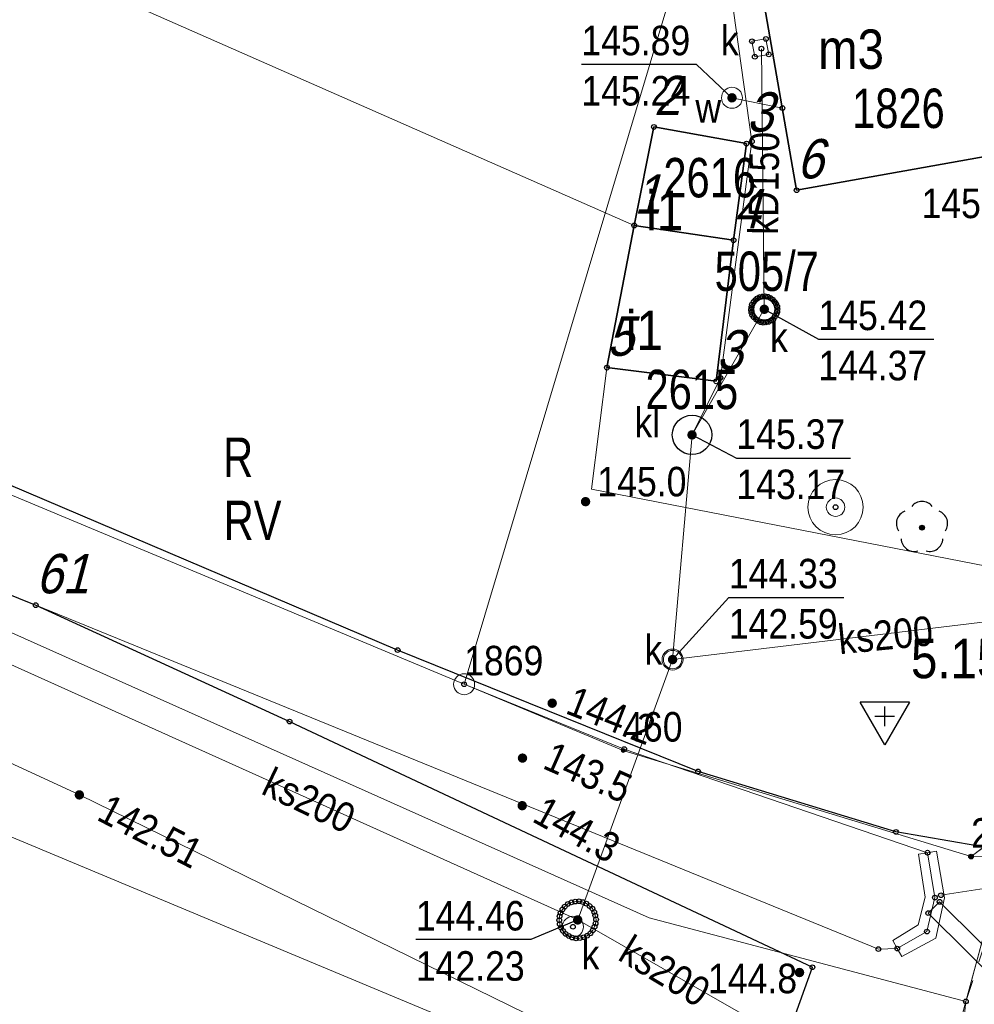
# Model space of a CAD drawing. Header units: metres. Extents: x 5548743 to 5556416, y 5707500 to 5714000.
# Tile 190 of 244: x 5554511 to 5554547, y 5710357 to 5710394. Entities that reach past the tile are written whole.
import ezdxf
from ezdxf.enums import TextEntityAlignment as Align

# ---------------------------------------------------------------- set-up
doc = ezdxf.new("R2010")
doc.units = ezdxf.units.M
for name, pattern in [('1.5_0.75', [2.25, 1.5, -0.75]), ('2.25_0.75', [3, 2.25, -0.75]), ('219-1000', [0])]:
    doc.linetypes.add(name, pattern=pattern)
doc.layers.get('0').update_dxf_attribs({"color": 2, "lineweight": 5})
doc.styles.get("Standard").update_dxf_attribs({"font": 'Working1250', "width": 0.75})
doc.linetypes.add('902-1000', pattern='A,5,0,[1,ksztalty.shx,S=1,R=0,X=0,Y=0],5', length=10)
doc.linetypes.add('otdn_1000', pattern='A,7,0,[21,ksztalty.shx,S=0.7,R=0,X=0,Y=0]', length=7)

# ---------------------------------------------------------------- blocks, each defined once
blk = doc.blocks.new('PUNKTBUD')
at = {"color": 0}
blk.add_circle((0, 0), 0.09, dxfattribs=at)
blk = doc.blocks.new('202')
at = {"color": 0, "linetype": 'Continuous', "lineweight": 0}
blk.add_circle((0, 0), 0.4, dxfattribs=at)
blk = doc.blocks.new('203')
at = {"linetype": 'Continuous', "lineweight": 0}
h = blk.add_hatch(color=0, dxfattribs=at)
edge = h.paths.add_edge_path()
edge.add_arc((0, 0), 0.09, 0, 360)
blk = doc.blocks.new('PW01')
at = {"linetype": 'Continuous', "lineweight": 13}
h = blk.add_hatch(color=0, dxfattribs=at)
edge = h.paths.add_edge_path()
edge.add_arc((0, 0), 0.18, 0, 360)
blk = doc.blocks.new('SUKM')
at = {"color": 0, "linetype": 'Continuous'}
blk.add_circle((0, 0), 0.75, dxfattribs=at)
blk = doc.blocks.new('OP021')
at = {"linetype": 'Continuous', "lineweight": 13}
h = blk.add_hatch(color=0, dxfattribs=at)
edge = h.paths.add_edge_path()
edge.add_arc((0, 0), 0.1, 0, 360)
at = {"color": 0, "linetype": 'Continuous', "lineweight": -3}
for centre, start, end in [((0, 0.5), 38.316, 141.684), ((-0.476, 0.154), 110.388, 213.756), ((0.476, 0.154), 326.244, 69.612), ((-0.294, -0.404), 182.272, 285.64), ((0.294, -0.404), 254.36, 357.728), ((0.294, -0.404), 254.36, 357.728)]:
    blk.add_arc(centre, 0.5, start, end, dxfattribs=at)
blk = doc.blocks.new('US13')
at = {"color": 0, "linetype": 'Continuous', "lineweight": 13}
for radius in [1.05, 0.35]:
    blk.add_circle((0, 0), radius, dxfattribs=at)
blk = doc.blocks.new('US22')
at = {"color": 0, "linetype": 'Continuous', "lineweight": 0}
blk.add_circle((0, 0), 0.4, dxfattribs=at)
blk = doc.blocks.new('US15')
at = {"color": 0, "linetype": 'Continuous', "lineweight": 13}
blk.add_circle((0, 0), 0.35, dxfattribs=at)
blk = doc.blocks.new('PIKIETAW1891')
at = {"color": 0}
blk.add_circle((0, 0), 0.09, dxfattribs=at)
blk = doc.blocks.new('OSSH')
at = {"color": 0}
for p, q in [((0, -1.081), (-0.936, 0.543)), ((0.939, 0.543), (-0.936, 0.543)), ((0.939, 0.543), (0, -1.081)), ((0, -0.375), (0, 0.375)), ((-0.375, 0), (0.375, 0))]:
    blk.add_line(p, q, dxfattribs=at)

msp = doc.modelspace()

# ---------------------------------------------------------------- linework, layer by layer
at = {"layer": '217-kontur klasyfikacyjny', "color": 3, "linetype": 'CONTINUOUS', "lineweight": 18, "flags": 128}
for points in [[(5554534.04, 5710386.57), (5554499.73, 5710401.68)], [(5554533, 5710381.15), (5554534.04, 5710386.57)], [(5554534.61, 5710360.22), (5554480.82, 5710384.27)], [(5554493.49, 5710383.35), (5554527.57, 5710369.11)], [(5554532.42, 5710376.53), (5554533, 5710381.15)], [(5554548.49, 5710373.4), (5554532.42, 5710376.53)], [(5554527.57, 5710369.11), (5554533.62, 5710366.59)], [(5554533.62, 5710366.59), (5554546.86, 5710362.55)], [(5554546.86, 5710362.55), (5554548.49, 5710363.79)], [(5554546.66, 5710357.04), (5554534.61, 5710360.22)], [(5554541.97, 5710339.67), (5554546.66, 5710357.04)]]:
    msp.add_lwpolyline(points, dxfattribs=at)
at = {"layer": '218-kontur użytku gruntowego', "color": 3, "linetype": 'CONTINUOUS', "lineweight": 18, "flags": 128}
for points in [[(5554499.73, 5710401.68), (5554534.04, 5710386.57)], [(5554534.04, 5710386.57), (5554499.73, 5710401.68)], [(5554534.04, 5710386.57), (5554533, 5710381.15)], [(5554533, 5710381.15), (5554534.04, 5710386.57)], [(5554480.82, 5710384.27), (5554534.61, 5710360.22)], [(5554534.61, 5710360.22), (5554480.82, 5710384.27)], [(5554493.49, 5710383.35), (5554527.57, 5710369.11)], [(5554527.57, 5710369.11), (5554493.49, 5710383.35)], [(5554533, 5710381.15), (5554532.42, 5710376.53)], [(5554532.42, 5710376.53), (5554533, 5710381.15)], [(5554532.42, 5710376.53), (5554548.49, 5710373.4)], [(5554548.49, 5710373.4), (5554532.42, 5710376.53)], [(5554527.57, 5710369.11), (5554533.62, 5710366.59)], [(5554533.62, 5710366.59), (5554527.57, 5710369.11)], [(5554533.62, 5710366.59), (5554546.86, 5710362.55)], [(5554546.86, 5710362.55), (5554533.62, 5710366.59)], [(5554548.49, 5710363.79), (5554546.66, 5710357.04)], [(5554546.66, 5710357.04), (5554548.49, 5710363.79)], [(5554546.86, 5710362.55), (5554548.49, 5710363.79)], [(5554548.49, 5710363.79), (5554546.86, 5710362.55)], [(5554534.61, 5710360.22), (5554546.66, 5710357.04)], [(5554546.66, 5710357.04), (5554534.61, 5710360.22)], [(5554546.66, 5710357.04), (5554541.97, 5710339.67)], [(5554541.97, 5710339.67), (5554546.66, 5710357.04)]]:
    msp.add_lwpolyline(points, dxfattribs=at)
at = {"layer": '219-działka ewidencyjna', "color": 7, "linetype": '219-1000', "lineweight": 18, "flags": 128}
for points in [[(5554535.4, 5710395.26), (5554527.57, 5710369.11)], [(5554493.49, 5710383.35), (5554527.57, 5710369.11)], [(5554537.32, 5710352.02), (5554491.62, 5710371.12)], [(5554527.57, 5710369.11), (5554533.62, 5710366.59)], [(5554533.62, 5710366.59), (5554546.86, 5710362.55)], [(5554548.49, 5710363.79), (5554541.97, 5710339.67)], [(5554548.49, 5710363.79), (5554546.86, 5710362.55)]]:
    msp.add_lwpolyline(points, dxfattribs=at)
at = {"layer": '312-budynek ewidencyjny', "color": 7, "linetype": 'CONTINUOUS', "lineweight": 35, "flags": 128}
for points in [[(5554540.22, 5710387.91), (5554538.29, 5710399.01)], [(5554534.04, 5710386.57), (5554534.79, 5710390.32)], [(5554534.79, 5710390.32), (5554538.31, 5710389.69)], [(5554538.31, 5710389.69), (5554537.82, 5710386.01)], [(5554548.24, 5710389.35), (5554540.22, 5710387.91)], [(5554533, 5710381.16), (5554534.04, 5710386.57)], [(5554534.04, 5710386.57), (5554537.82, 5710386.01)], [(5554537.82, 5710386.01), (5554534.04, 5710386.57)], [(5554537.82, 5710386.01), (5554537.16, 5710380.64)], [(5554537.16, 5710380.64), (5554533, 5710381.16)]]:
    msp.add_lwpolyline(points, dxfattribs=at)
at = {"layer": 'chodnik', "color": 7, "linetype": '1.5_0.75', "lineweight": 18, "flags": 128}
msp.add_lwpolyline([(5554532.08, 5710458.09), (5554531.99, 5710455.98), (5554532.25, 5710453.02), (5554532.74, 5710450.32), (5554533.44, 5710447.83), (5554534.68, 5710444.02), (5554534.99, 5710442.97), (5554536.74, 5710437), (5554542.49, 5710419.44), (5554543.85, 5710419.42), (5554545.3, 5710412.25), (5554545.96, 5710408.03), (5554547.16, 5710400.72), (5554548.24, 5710389.35), (5554548.88, 5710388.04), (5554548.49, 5710373.4), (5554548.49, 5710363.79), (5554546.86, 5710362.55), (5554548.47, 5710362.53), (5554549.27, 5710364.04), (5554549.91, 5710384.1), (5554549.03, 5710396.04), (5554548.86, 5710400.12), (5554547.7, 5710407.21), (5554544.82, 5710418.32), (5554537.56, 5710440.95), (5554534.1, 5710451.79), (5554533.79, 5710454.43), (5554533.73, 5710456.95), (5554534.22, 5710459.49), (5554534.96, 5710461.83), (5554535.76, 5710463.83), (5554541.56, 5710472.31), (5554556.37, 5710493.43), (5554560.68, 5710499.75), (5554564.07, 5710505.16), (5554565.93, 5710508.46), (5554566.9, 5710511.15), (5554567.37, 5710514.62), (5554567.26, 5710517.18), (5554566.47, 5710521.33), (5554565.49, 5710527.79), (5554564.19, 5710535.17), (5554562.95, 5710534.86), (5554565.38, 5710516.26), (5554565.73, 5710512.79), (5554554.2, 5710495.49), (5554548.36, 5710486.71), (5554541.04, 5710475.72), (5554533.88, 5710464.98), (5554532.8, 5710460.85)], close=True, dxfattribs=at)
at = {"layer": 'jezdnia', "color": 7, "linetype": '2.25_0.75', "lineweight": 18, "flags": 128}
msp.add_lwpolyline([(5554551.3, 5710418.13), (5554549.98, 5710420.22), (5554548.84, 5710422.52), (5554547.82, 5710425.26), (5554542.83, 5710440.47), (5554539.3, 5710451.3), (5554538.98, 5710452.88), (5554538.81, 5710454.33), (5554538.78, 5710455.82), (5554538.83, 5710457.11), (5554539.02, 5710458.29), (5554539.34, 5710459.33), (5554539.66, 5710460.14), (5554541.17, 5710462.9), (5554552.76, 5710479.69), (5554556.79, 5710485.31), (5554558.14, 5710486.87), (5554558.97, 5710487.29), (5554559.37, 5710487.15), (5554565.63, 5710494.72), (5554565.86, 5710495.64), (5554566.47, 5710496.99), (5554567.87, 5710498.31), (5554569.79, 5710499.44), (5554572.85, 5710500.21), (5554575.38, 5710500.73), (5554574.25, 5710505.45), (5554573.34, 5710505.71), (5554570.77, 5710523.5), (5554568.76, 5710534.51), (5554564.19, 5710535.17), (5554565.49, 5710527.79), (5554566.47, 5710521.33), (5554567.26, 5710517.18), (5554567.37, 5710514.62), (5554566.9, 5710511.15), (5554565.93, 5710508.46), (5554564.07, 5710505.16), (5554560.68, 5710499.75), (5554556.37, 5710493.43), (5554541.56, 5710472.31), (5554535.76, 5710463.83), (5554534.96, 5710461.83), (5554534.22, 5710459.49), (5554533.73, 5710456.95), (5554533.79, 5710454.43), (5554534.1, 5710451.79), (5554537.56, 5710440.95), (5554544.82, 5710418.32), (5554547.7, 5710407.21), (5554548.86, 5710400.12), (5554549.03, 5710396.04), (5554549.91, 5710384.1), (5554549.27, 5710364.04), (5554548.47, 5710362.53), (5554546.66, 5710357.04), (5554545.52, 5710347.27), (5554542.56, 5710337.71), (5554542.69, 5710336.23), (5554533.94, 5710305.94), (5554531.54, 5710294.25), (5554530.7, 5710289.26), (5554530.26, 5710286.71), (5554529.57, 5710282.69), (5554528.95, 5710279.05), (5554532.95, 5710279.32), (5554535.67, 5710286.43), (5554537.54, 5710291.34), (5554539.14, 5710298.49), (5554547.63, 5710334.83), (5554552.61, 5710352.25), (5554552.39, 5710352.3), (5554553.82, 5710353.87), (5554554.69, 5710354.84), (5554555.09, 5710360.54), (5554555.26, 5710365.27), (5554555.16, 5710369.61), (5554554.61, 5710373.21), (5554554.51, 5710375.14), (5554553.36, 5710389.04), (5554553.08, 5710390.19), (5554555.58, 5710397.68), (5554555.95, 5710398.1), (5554556.41, 5710398.2), (5554557.28, 5710397.88), (5554557.96, 5710398.35), (5554560.1, 5710406.11), (5554560.9, 5710407.26), (5554556.85, 5710411.07), (5554555.48, 5710412.59), (5554553.88, 5710414.46), (5554552.49, 5710416.32)], close=True, dxfattribs=at)
at = {"layer": 'ogrodzenie trwałe', "color": 7, "linetype": '902-1000', "lineweight": 25, "flags": 128}
for points in [[(5554548.1, 5710362.78), (5554544, 5710363.49), (5554536.47, 5710365.79), (5554525.04, 5710370.41), (5554500.22, 5710380.98)], [(5554514.53, 5710327.46), (5554492.92, 5710344.54), (5554480.77, 5710354.6), (5554487.96, 5710365.76), (5554490.83, 5710370.96), (5554494.8, 5710378.77), (5554511.27, 5710372.12), (5554520.93, 5710367.69), (5554540.82, 5710358.34)], [(5554514.53, 5710327.46), (5554531.94, 5710345.61), (5554539.06, 5710353.43), (5554540.82, 5710358.34)]]:
    msp.add_lwpolyline(points, dxfattribs=at)
at = {"layer": 'przewód kanalizacyjny', "color": 34, "linetype": 'CONTINUOUS', "lineweight": 18, "flags": 128}
for points in [[(5554445.53, 5710408.04), (5554473.95, 5710386.24), (5554531.89, 5710360.14)], [(5554536.24, 5710378.6), (5554537.32, 5710380.77), (5554538.52, 5710389.77), (5554537.61, 5710396.2)], [(5554538.88, 5710393.3), (5554538.99, 5710383.38), (5554536.24, 5710378.6)], [(5554535.5, 5710370.05), (5554536.24, 5710378.6)], [(5554535.5, 5710370.05), (5554559.2, 5710372.91)], [(5554531.89, 5710360.14), (5554535.5, 5710370.05)], [(5554549.01, 5710361.59), (5554545.71, 5710361.08)], [(5554531.89, 5710360.14), (5554559.16, 5710344.53)]]:
    msp.add_lwpolyline(points, dxfattribs=at)
msp.add_lwpolyline([(5554545.23, 5710360.4), (5554545.66, 5710360.83), (5554553.26, 5710353.28), (5554552.83, 5710352.85)], close=True, dxfattribs=at)
at = {"layer": 'przewód wodociągowy', "color": 5, "linetype": 'CONTINUOUS', "lineweight": 18, "flags": 128}
for points in [[(5554370.94, 5710480.31), (5554361.07, 5710464.81), (5554377.36, 5710453.58), (5554380.44, 5710448.46), (5554400.33, 5710433.86), (5554402.97, 5710431.92), (5554426.32, 5710415.86), (5554434.1, 5710410.58), (5554450.7, 5710399.32), (5554474.04, 5710383.37), (5554476.32, 5710381.81), (5554492.29, 5710374.43), (5554512.93, 5710364.9), (5554538.1, 5710352.57), (5554549.03, 5710347.55), (5554550.18, 5710347.08)], [(5554537.76, 5710391.43), (5554539.68, 5710391.04)]]:
    msp.add_lwpolyline(points, dxfattribs=at)
at = {"layer": 'rzedna-Atr2', "color": 7, "flags": 128}
for points in [[(5554537.76, 5710391.43), (5554536.41, 5710392.7), (5554532.032, 5710392.7)], [(5554538.99, 5710383.38), (5554541.05, 5710382.24), (5554545.436, 5710382.24)], [(5554536.24, 5710378.6), (5554537.93, 5710377.72), (5554542.268, 5710377.72)], [(5554535.5, 5710370.05), (5554537.64, 5710372.41), (5554542.018, 5710372.41)], [(5554531.89, 5710360.14), (5554530.11, 5710359.39), (5554525.732, 5710359.39)]]:
    msp.add_lwpolyline(points, dxfattribs=at)
at = {"layer": 'rów przydrożny (poligon)', "color": 7, "linetype": 'CONTINUOUS', "lineweight": 18, "flags": 128}
msp.add_lwpolyline([(5554493.49, 5710383.35), (5554490.2, 5710384.87), (5554478.49, 5710391.08), (5554467.3, 5710399.58), (5554451.1, 5710413.75), (5554440.35, 5710421.33), (5554432.44, 5710423.61), (5554431.3, 5710422.29), (5554438.67, 5710417.94), (5554459.45, 5710400.21), (5554468.12, 5710393.49), (5554484, 5710383.9), (5554492.43, 5710379.81), (5554494.8, 5710378.77), (5554511.27, 5710372.12), (5554543.33, 5710359.03), (5554544.05, 5710359.05), (5554545.18, 5710359.7), (5554545.48, 5710360.99), (5554545.2, 5710362.7), (5554533.66, 5710366.64), (5554527.57, 5710369.11)], close=True, dxfattribs=at)
at = {"layer": 'studnia kanalizacyjna', "color": 34, "linetype": 'CONTINUOUS', "lineweight": 18, "flags": 128}
for points in [[(5554539.49, 5710383.39), (5554539.48, 5710383.29), (5554539.45, 5710383.19), (5554539.39, 5710383.09), (5554539.33, 5710383.01), (5554539.25, 5710382.95), (5554539.15, 5710382.9), (5554539.05, 5710382.88), (5554538.95, 5710382.87), (5554538.85, 5710382.89), (5554538.75, 5710382.94), (5554538.67, 5710383), (5554538.59, 5710383.08), (5554538.53, 5710383.16), (5554538.5, 5710383.26), (5554538.49, 5710383.36), (5554538.5, 5710383.46), (5554538.52, 5710383.56), (5554538.58, 5710383.66), (5554538.65, 5710383.74), (5554538.73, 5710383.8), (5554538.83, 5710383.85), (5554538.93, 5710383.87), (5554539.03, 5710383.88), (5554539.13, 5710383.86), (5554539.23, 5710383.81), (5554539.31, 5710383.75), (5554539.38, 5710383.67), (5554539.44, 5710383.59), (5554539.48, 5710383.49)], [(5554532.59, 5710360.16), (5554532.57, 5710360.01), (5554532.53, 5710359.88), (5554532.47, 5710359.75), (5554532.37, 5710359.63), (5554532.25, 5710359.54), (5554532.12, 5710359.48), (5554531.97, 5710359.45), (5554531.83, 5710359.44), (5554531.68, 5710359.47), (5554531.55, 5710359.53), (5554531.43, 5710359.61), (5554531.33, 5710359.72), (5554531.25, 5710359.85), (5554531.21, 5710359.98), (5554531.19, 5710360.13), (5554531.2, 5710360.28), (5554531.24, 5710360.41), (5554531.31, 5710360.54), (5554531.4, 5710360.65), (5554531.52, 5710360.75), (5554531.65, 5710360.81), (5554531.8, 5710360.84), (5554531.94, 5710360.85), (5554532.09, 5710360.82), (5554532.22, 5710360.76), (5554532.34, 5710360.67), (5554532.45, 5710360.57), (5554532.52, 5710360.44), (5554532.56, 5710360.31)]]:
    msp.add_lwpolyline(points, close=True, dxfattribs=at)
at = {"layer": 'właz do komory lub kanału', "color": 7, "linetype": 'CONTINUOUS', "lineweight": 18, "flags": 128}
msp.add_lwpolyline([(5554538.52, 5710393.58), (5554539.05, 5710393.67), (5554539.16, 5710393.08), (5554538.63, 5710392.99)], close=True, dxfattribs=at)
at = {"layer": 'ściana oporowa (linia)', "color": 0, "lineweight": 18}
for p, q in [((5554545.545, 5710362.757), (5554545.2, 5710362.7)), ((5554545.545, 5710362.757), (5554545.844, 5710360.978)), ((5554545.844, 5710360.978), (5554545.515, 5710359.452)), ((5554545.515, 5710359.452), (5554544.225, 5710358.747)), ((5554544.225, 5710358.747), (5554544.05, 5710359.05))]:
    msp.add_line(p, q, dxfattribs=at)
at = {"layer": 'ściana oporowa (linia)', "color": 0, "linetype": 'otdn_1000', "lineweight": 18}
for p, q in [((5554544.855, 5710362.643), (5554545.2, 5710362.7)), ((5554544.855, 5710362.643), (5554545.116, 5710361.002)), ((5554545.116, 5710361.002), (5554544.845, 5710359.948)), ((5554544.845, 5710359.948), (5554543.875, 5710359.353)), ((5554543.875, 5710359.353), (5554544.05, 5710359.05))]:
    msp.add_line(p, q, dxfattribs=at)

# ---------------------------------------------------------------- block references
at = {"layer": '202-punkt graniczny', "color": 7, "linetype": 'CONTINUOUS', "lineweight": 18}
msp.add_blockref('202', (5554527.57, 5710369.11), dxfattribs=at)
at = {"layer": '203-punkt graniczny', "color": 7, "linetype": 'CONTINUOUS', "lineweight": 18}
for p in [(5554533.62, 5710366.59), (5554546.86, 5710362.55)]:
    msp.add_blockref('203', p, dxfattribs=at)
at = {"layer": 'drzewo liściaste', "color": 94, "linetype": 'CONTINUOUS', "lineweight": 18}
msp.add_blockref('OP021', (5554544.99, 5710375.07), dxfattribs=at)
at = {"layer": 'osadnik  szambo', "color": 34, "linetype": 'CONTINUOUS', "lineweight": 18}
msp.add_blockref('SUKM', (5554536.24, 5710378.6), dxfattribs=at)
at = {"layer": 'pikieta naturalna', "color": 7, "linetype": 'CONTINUOUS', "lineweight": 13}
for p in [(5554532.19, 5710376.06), (5554530.92, 5710368.39), (5554529.79, 5710366.3), (5554529.78, 5710364.49), (5554540.33, 5710358.14)]:
    msp.add_blockref('PW01', p, dxfattribs=at)
at = {"layer": 'Punkt budynku', "color": 5, "linetype": 'CONTINUOUS', "lineweight": 13}
for p in [(5554534.79, 5710390.32), (5554538.31, 5710389.69), (5554540.22, 5710387.91), (5554534.04, 5710386.57), (5554537.82, 5710386.01), (5554533, 5710381.16), (5554537.16, 5710380.64)]:
    msp.add_blockref('PUNKTBUD', p, dxfattribs=at)
at = {"layer": 'Punkt roboczy BDOT GESUT K1', "color": 6, "linetype": 'CONTINUOUS', "lineweight": 18}
for p in [(5554538.52, 5710393.58), (5554539.05, 5710393.67), (5554538.63, 5710392.99), (5554538.88, 5710393.3), (5554539.16, 5710393.08), (5554537.76, 5710391.43), (5554537.76, 5710391.43), (5554539.68, 5710391.04), (5554538.52, 5710389.77), (5554538.58, 5710383.66), (5554538.65, 5710383.74), (5554538.73, 5710383.8), (5554538.83, 5710383.85), (5554538.93, 5710383.87), (5554539.03, 5710383.88), (5554539.13, 5710383.86), (5554539.23, 5710383.81), (5554539.31, 5710383.75), (5554539.38, 5710383.67), (5554538.49, 5710383.36), (5554538.5, 5710383.46), (5554538.5, 5710383.26), (5554538.52, 5710383.56), (5554538.99, 5710383.38), (5554538.99, 5710383.38), (5554539.44, 5710383.59), (5554539.48, 5710383.49), (5554539.48, 5710383.29), (5554539.49, 5710383.39), (5554538.53, 5710383.16), (5554538.59, 5710383.08), (5554538.67, 5710383), (5554538.75, 5710382.94), (5554538.85, 5710382.89), (5554538.95, 5710382.87), (5554539.05, 5710382.88), (5554539.15, 5710382.9), (5554539.25, 5710382.95), (5554539.33, 5710383.01), (5554539.39, 5710383.09), (5554539.45, 5710383.19), (5554537.32, 5710380.77), (5554536.24, 5710378.6), (5554536.24, 5710378.6), (5554536.24, 5710378.6), (5554536.24, 5710378.6), (5554532.19, 5710376.06), (5554541.7, 5710375.85), (5554544.99, 5710375.07), (5554511.27, 5710372.12), (5554511.27, 5710372.12), (5554525.04, 5710370.41), (5554535.5, 5710370.05), (5554535.5, 5710370.05), (5554535.5, 5710370.05), (5554535.5, 5710370.05), (5554535.5, 5710370.05), (5554527.57, 5710369.11), (5554530.92, 5710368.39), (5554520.93, 5710367.69), (5554533.66, 5710366.64), (5554529.79, 5710366.3), (5554536.47, 5710365.79), (5554512.93, 5710364.9), (5554512.93, 5710364.9), (5554529.78, 5710364.49), (5554544, 5710363.49), (5554545.2, 5710362.7), (5554545.2, 5710362.7), (5554546.86, 5710362.55), (5554531.52, 5710360.75), (5554531.65, 5710360.81), (5554531.8, 5710360.84), (5554531.94, 5710360.85), (5554532.09, 5710360.82), (5554532.22, 5710360.76), (5554545.48, 5710360.99), (5554545.48, 5710360.99), (5554545.66, 5710360.83), (5554545.71, 5710361.08), (5554531.24, 5710360.41), (5554531.31, 5710360.54), (5554531.4, 5710360.65), (5554532.34, 5710360.67), (5554532.45, 5710360.57), (5554532.52, 5710360.44), (5554545.23, 5710360.4), (5554531.19, 5710360.13), (5554531.2, 5710360.28), (5554531.89, 5710360.14), (5554531.89, 5710360.14), (5554531.89, 5710360.14), (5554532.56, 5710360.31), (5554532.57, 5710360.01), (5554532.59, 5710360.16), (5554531.21, 5710359.98), (5554531.25, 5710359.85), (5554531.33, 5710359.72), (5554531.71, 5710359.88), (5554532.37, 5710359.63), (5554532.47, 5710359.75), (5554532.53, 5710359.88), (5554545.18, 5710359.7), (5554545.18, 5710359.7), (5554531.43, 5710359.61), (5554531.55, 5710359.53), (5554531.68, 5710359.47), (5554531.83, 5710359.44), (5554531.97, 5710359.45), (5554532.12, 5710359.48), (5554532.25, 5710359.54), (5554543.33, 5710359.03), (5554544.05, 5710359.05), (5554544.05, 5710359.05), (5554540.33, 5710358.14), (5554540.82, 5710358.34), (5554540.82, 5710358.34), (5554546.66, 5710357.04)]:
    msp.add_blockref('PIKIETAW1891', p, dxfattribs=at)
at = {"layer": 'rzedna', "color": 5, "linetype": 'CONTINUOUS', "lineweight": 18}
msp.add_blockref('PW01', (5554537.76, 5710391.43), dxfattribs=at)
at = {"layer": 'rzedna', "color": 34, "linetype": 'CONTINUOUS', "lineweight": 18}
for p in [(5554538.99, 5710383.38), (5554536.24, 5710378.6), (5554535.5, 5710370.05), (5554531.89, 5710360.14)]:
    msp.add_blockref('PW01', p, dxfattribs=at)
at = {"layer": 'rzedna', "color": 7, "linetype": 'CONTINUOUS', "lineweight": 18}
msp.add_blockref('PW01', (5554512.93, 5710364.9), dxfattribs=at)
at = {"layer": 'studnia kanalizacyjna', "color": 34, "linetype": 'CONTINUOUS', "lineweight": 18}
msp.add_blockref('US15', (5554535.5, 5710370.05), dxfattribs=at)
at = {"layer": 'studnia zwykła', "color": 5, "linetype": 'CONTINUOUS', "lineweight": 18}
msp.add_blockref('US13', (5554541.7, 5710375.85), dxfattribs=at)
at = {"layer": 'Szczegółowa osnowa geodezyjna wysokościowa', "color": 7, "linetype": 'CONTINUOUS', "lineweight": 13}
msp.add_blockref('OSSH', (5554543.57, 5710367.89), dxfattribs=at)
at = {"layer": 'właz do komory lub kanału - okrągły', "color": 7, "linetype": 'CONTINUOUS', "lineweight": 18}
for p in [(5554537.76, 5710391.43), (5554538.99, 5710383.38), (5554535.5, 5710370.05), (5554531.71, 5710359.88)]:
    msp.add_blockref('US22', p, dxfattribs=at)

# ---------------------------------------------------------------- texts
at = {"layer": '202-punkt graniczny-Atr103', "color": 7, "width": 0.9}
msp.add_text('1869', height=1.125, dxfattribs=at).set_placement((5554527.57, 5710369.11), align=Align.BOTTOM_LEFT)
msp.add_text('1869', height=1.125, dxfattribs=at).set_placement((5554527.57, 5710369.11), align=Align.BOTTOM_LEFT)
at = {"layer": '203-punkt graniczny-Atr103', "color": 7, "width": 0.9}
for s, p in [('460', (5554533.62, 5710366.59)), ('460', (5554533.62, 5710366.59)), ('2197', (5554546.86, 5710362.55)), ('2197', (5554546.86, 5710362.55))]:
    msp.add_text(s, height=1.125, dxfattribs=at).set_placement(p, align=Align.BOTTOM_LEFT)
at = {"layer": '209-oznaczenie konturu klasyfikacyjnego', "color": 3, "linetype": 'CONTINUOUS', "lineweight": 18, "width": 0.79}
msp.add_text('RV', height=1.5, dxfattribs=at).set_placement((5554518.42, 5710376.1), align=Align.TOP_LEFT)
at = {"layer": '210-oznaczenie konturu użytku gruntowego', "color": 3, "linetype": 'CONTINUOUS', "lineweight": 18, "width": 0.79}
msp.add_text('R', height=1.5, dxfattribs=at).set_placement((5554518.4, 5710377))
at = {"layer": '211-numer działki ewidencyjnej', "color": 7, "linetype": 'CONTINUOUS', "lineweight": 18, "width": 0.79}
msp.add_text('505/7', height=1.5, dxfattribs=at).set_placement((5554537.1, 5710384.08))
at = {"layer": '312-oznaczenie budynku ewidencyjnego', "color": 7, "linetype": 'CONTINUOUS', "lineweight": 18, "width": 0.79}
for s, p in [('1826', (5554542.33, 5710391.78)), ('2616', (5554535.15, 5710389.14)), ('2615', (5554534.47, 5710381.08))]:
    msp.add_text(s, height=1.5, dxfattribs=at).set_placement(p, align=Align.TOP_LEFT)
at = {"layer": '312-oznaczenie budynku ewidencyjnego-Atr117', "color": 7, "width": 0.9}
for s, p in [('m3', (5554542.29, 5710393.28)), ('i1', (5554535.2, 5710387.14)), ('i1', (5554534.43, 5710382.58))]:
    msp.add_text(s, height=1.5, dxfattribs=at).set_placement(p, align=Align.MIDDLE_CENTER)
at = {"layer": 'osadnik  szambo-Atr17', "color": 34, "width": 0.9}
msp.add_text('kl', height=1.125, dxfattribs=at).set_placement((5554534.05, 5710378.51))
at = {"layer": 'pikieta naturalna-Atr2', "color": 7, "width": 0.9}
for s, p in [('145.8', (5554544.97, 5710386.85)), ('145.0', (5554532.64, 5710376.26)), ('144.8', (5554536.85, 5710357.35))]:
    msp.add_text(s, height=1.125, dxfattribs=at).set_placement(p)
for s, rotation, p in [('144.2', 338.428, (5554531.38, 5710368.02)), ('143.5', 336.139, (5554530.51, 5710365.93)), ('144.3', 331.113, (5554530.11, 5710363.91))]:
    msp.add_text(s, height=1.125, rotation=rotation, dxfattribs=at).set_placement(p)
at = {"layer": 'przewód kanalizacyjny-Atr1', "color": 34, "width": 0.9}
for s, rotation, p in [('kD150', 89.307, (5554538.95, 5710386.22)), ('ks200', 5.577, (5554541.8, 5710370.81)), ('ks200', 334.443, (5554520.04, 5710365.47)), ('ks200', -31.095, (5554533.66, 5710359.13))]:
    msp.add_text(s, height=1.125, rotation=rotation, dxfattribs=at).set_placement(p, align=Align.MIDDLE_LEFT)
at = {"layer": 'Punkt budynku-Atr104', "color": 5, "oblique": 15, "width": 0.9}
for s, p in [('2', (5554534.79, 5710390.32)), ('3', (5554538.31, 5710389.69)), ('6', (5554540.22, 5710387.91)), ('1', (5554534.04, 5710386.57)), ('4', (5554537.82, 5710386.01)), ('5', (5554533, 5710381.16)), ('3', (5554537.16, 5710380.64))]:
    msp.add_text(s, height=1.5, dxfattribs=at).set_placement(p, align=Align.BOTTOM_LEFT)
at = {"layer": 'Punkt roboczy BDOT GESUT K1-Atr103', "color": 6, "oblique": 15, "width": 0.9}
msp.add_text('61', height=1.5, dxfattribs=at).set_placement((5554511.27, 5710372.12), align=Align.BOTTOM_LEFT)
msp.add_text('61', height=1.5, dxfattribs=at).set_placement((5554511.27, 5710372.12), align=Align.BOTTOM_LEFT)
at = {"layer": 'rzedna-Atr2', "color": 5, "width": 0.9}
msp.add_text('145.89', height=1.125, dxfattribs=at).set_placement((5554532.032, 5710392.711), align=Align.BOTTOM_LEFT)
at = {"layer": 'rzedna-Atr2', "color": 34, "width": 0.9}
for s, p in [('145.42', (5554541.05, 5710382.251)), ('145.37', (5554537.93, 5710377.731)), ('144.33', (5554537.64, 5710372.421)), ('144.46', (5554525.732, 5710359.401))]:
    msp.add_text(s, height=1.125, dxfattribs=at).set_placement(p, align=Align.BOTTOM_LEFT)
at = {"layer": 'rzedna-Atr2', "color": 7, "width": 0.9}
msp.add_text('142.51', height=1.125, rotation=332.593, dxfattribs=at).set_placement((5554513.8, 5710364.47), align=Align.MIDDLE_LEFT)
at = {"layer": 'rzedna-Atr3', "color": 5, "width": 0.9}
msp.add_text('145.24', height=1.125, dxfattribs=at).set_placement((5554532.032, 5710390.799), align=Align.BOTTOM_LEFT)
at = {"layer": 'rzedna-Atr3', "color": 34, "width": 0.9}
for s, p in [('144.37', (5554541.05, 5710380.339)), ('143.17', (5554537.93, 5710375.819)), ('142.59', (5554537.64, 5710370.509)), ('142.23', (5554525.732, 5710357.489))]:
    msp.add_text(s, height=1.125, dxfattribs=at).set_placement(p, align=Align.BOTTOM_LEFT)
at = {"layer": 'Szczegółowa osnowa geodezyjna wysokościowa-Atr103', "color": 7, "width": 0.9}
msp.add_text('5.158.27.2.5057', height=1.5, dxfattribs=at).set_placement((5554544.57, 5710368.89), align=Align.BOTTOM_LEFT)
at = {"layer": 'właz do komory lub kanału - okrągły-Atr17', "color": 7, "width": 0.9}
for s, p in [('w', (5554536.37, 5710390.48)), ('k', (5554539.21, 5710381.76)), ('k', (5554534.43, 5710369.86)), ('k', (5554532.04, 5710358.26))]:
    msp.add_text(s, height=1.125, dxfattribs=at).set_placement(p)
at = {"layer": 'właz do komory lub kanału-Atr17', "color": 7, "width": 0.9}
msp.add_text('k', height=1.125, dxfattribs=at).set_placement((5554537.34, 5710393.05))

doc.saveas('drawing.dxf')
